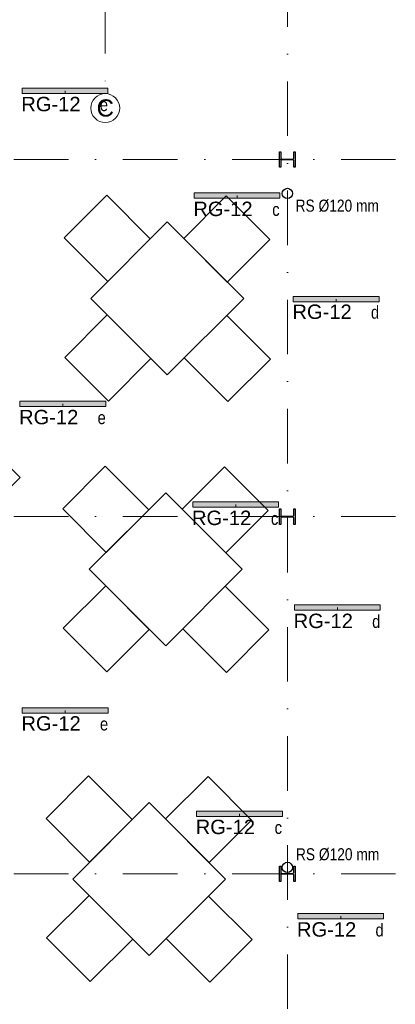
# Model space of a CAD drawing. Header units: metres. Extents: x -29 to 15534, y -4326 to 1447.
# Tile 12 of 48: x 11962 to 12399, y -3397 to -2250. Entities that reach past the tile are written whole.
import ezdxf

# ---------------------------------------------------------------- set-up
doc = ezdxf.new("R2010")
doc.units = ezdxf.units.M
doc.header["$MEASUREMENT"] = 0
doc.linetypes.add('DASHDOT', pattern=[25.4, 12.7, -6.35, 0, -6.35])
doc.layers.get('0').update_dxf_attribs({"color": 8})
for name, color, linetype, lineweight in [('#elektryczne', 7, 'Continuous', 20), ('_K_stal', 8, 'Continuous', 25), ('A_OPISY', 8, 'Continuous', 18), ('A_OSIE', 8, 'Continuous', 13), ('A_RS', 8, 'Continuous', 25), ('EB_obwody', 8, 'Continuous', 13)]:
    doc.layers.add(name, color=color, linetype=linetype, lineweight=lineweight)
doc.layers.add('_UWAGI', color=8, linetype='Continuous', lineweight=70, plot=False)
doc.layers.add('rexp_Oprawy', color=7, linetype='Continuous')
doc.styles.add('ARIAL', font='arial.ttf')
doc.styles.add('opisy okien', font='txt', dxfattribs={"height": 15})

# ---------------------------------------------------------------- blocks, each defined once
blk = doc.blocks.new('hb')
at = {"layer": '_K_stal'}
for points in [[(1217.9, -29184.2), (1219.3, -29184.2), (1219.3, -29202.2), (1217.9, -29202.2), (1217.9, -29195.1, 0.414214), (1216.4, -29193.6), (1204.2, -29193.6, 0.414214), (1202.7, -29195.1), (1202.7, -29202.2), (1201.3, -29202.2), (1201.3, -29184.2), (1202.7, -29184.2), (1202.7, -29191.2, 0.414214), (1204.2, -29192.7), (1216.4, -29192.7, 0.414214), (1217.9, -29191.2)], [(1217.9, -29600.2), (1219.3, -29600.2), (1219.3, -29618.2), (1217.9, -29618.2), (1217.9, -29611.1, 0.414214), (1216.4, -29609.6), (1204.2, -29609.6, 0.414214), (1202.7, -29611.1), (1202.7, -29618.2), (1201.3, -29618.2), (1201.3, -29600.2), (1202.7, -29600.2), (1202.7, -29607.2, 0.414214), (1204.2, -29608.7), (1216.4, -29608.7, 0.414214), (1217.9, -29607.2)], [(1217.9, -30016.2), (1219.3, -30016.2), (1219.3, -30034.2), (1217.9, -30034.2), (1217.9, -30027.1, 0.414214), (1216.4, -30025.6), (1204.2, -30025.6, 0.414214), (1202.7, -30027.1), (1202.7, -30034.2), (1201.3, -30034.2), (1201.3, -30016.2), (1202.7, -30016.2), (1202.7, -30023.2, 0.414214), (1204.2, -30024.7), (1216.4, -30024.7, 0.414214), (1217.9, -30023.2)]]:
    blk.add_lwpolyline(points, format="xyb", close=True, dxfattribs=at)
blk = doc.blocks.new('podkład')
at = {"color": 8}
for points in [[(12013.5, -2503.9), (12064.3, -2554.7), (12113.8, -2505.2), (12063, -2454.4)], [(12152.7, -2504.6), (12203.5, -2555.4), (12253.1, -2505.9), (12202.2, -2455.1)], [(12044.5, -2574.5), (12133.6, -2663.6), (12222.7, -2574.5), (12133.6, -2485.4)], [(12063.6, -2593.7), (12114.4, -2644.5), (12064.9, -2694), (12014.1, -2643.2)], [(12153.4, -2643.8), (12204.2, -2694.7), (12253.7, -2645.2), (12202.9, -2594.3)], [(11861.6, -2781.6), (11912.4, -2832.5), (11962, -2782.9), (11911.1, -2732.1)], [(12011.7, -2819.4), (12062.5, -2870.3), (12112, -2820.7), (12061.2, -2769.9)], [(12150.9, -2820.1), (12201.7, -2870.9), (12251.3, -2821.4), (12200.4, -2770.6)], [(12042.7, -2890), (12131.8, -2979.1), (12220.9, -2890), (12131.8, -2800.9)], [(12061.8, -2909.2), (12112.6, -2960), (12063.1, -3009.5), (12012.3, -2958.7)], [(12151.6, -2959.3), (12202.4, -3010.2), (12251.9, -2960.7), (12201.1, -2909.8)], [(11992.3, -3180.2), (12043.1, -3231), (12092.7, -3181.5), (12041.8, -3130.7)], [(12131.6, -3180.8), (12182.4, -3231.7), (12231.9, -3182.1), (12181.1, -3131.3)], [(12023.4, -3250.8), (12112.4, -3339.9), (12201.5, -3250.8), (12112.4, -3161.7)], [(12042.5, -3269.9), (12093.3, -3320.8), (12043.8, -3370.3), (11993, -3319.4)], [(12132.2, -3320.1), (12183.1, -3370.9), (12232.6, -3321.4), (12181.8, -3270.6)]]:
    blk.add_lwpolyline(points, close=True, dxfattribs=at)
at = {"layer": 'A_OSIE', "color": 8, "linetype": 'DASHDOT', "ltscale": 5}
for p, q in [((12061.3, -573.6), (12061.3, -2336)), ((12273.5, -3783.4), (12273.5, -2044.7)), ((11573.5, -2412.7), (12973.5, -2412.7)), ((11573.5, -2828.7), (12973.5, -2828.7)), ((11573.5, -3244.7), (12973.5, -3244.7))]:
    blk.add_line(p, q, dxfattribs=at)
at = {"layer": 'A_OSIE', "color": 8, "linetype": 'Continuous', "ltscale": 5}
blk.add_circle((12061.3, -2352.8), 16.8, dxfattribs=at)
at = {"layer": 'A_RS', "color": 8, "lineweight": 25}
for centre in [(12273.5, -2452.2), (12273.5, -3237.2)]:
    blk.add_circle(centre, 6, dxfattribs=at)
at = {"layer": '_UWAGI', "color": 8}
blk.add_blockref('hb', (11063.2, 26780.5), dxfattribs=at)
at = {"layer": 'A_OPISY', "color": 8, "lineweight": 13, "char_height": 14, "width": 272.396, "attachment_point": 5, "line_spacing_factor": 0.8, "style": 'opisy okien'}
for insert in [(12419.3, -2466.7), (12419.7, -3222.2)]:
    blk.add_mtext('\\pxql;{\\fArial Narrow|b0|i0|c238|p34;RS %%C120 mm}', dxfattribs=dict(at, insert=insert))
at = {"layer": 'A_OSIE', "color": 8, "linetype": 'Continuous', "ltscale": 5, "insert": (12061.3, -2352.8), "char_height": 20, "width": 26.848, "attachment_point": 5, "style": 'ARIAL'}
blk.add_mtext('C', dxfattribs=at)
blk = doc.blocks.new('rexp_lib_l_92')
at = {"layer": 'rexp_Oprawy', "linetype": 'Continuous', "lineweight": 18, "true_color": 0x007f00}
blk.add_hatch(color=96, dxfattribs=at).paths.add_polyline_path([(-3.1, -50), (3.1, -50), (3.1, 50), (-3.1, 50)])
at = {"layer": 'rexp_Oprawy', "color": 96, "linetype": 'Continuous', "lineweight": 18, "true_color": 0x007f00}
blk.add_lwpolyline([(-3.1, -50), (3.1, -50), (3.1, 50), (-3.1, 50)], close=True, dxfattribs=at)
at = {"layer": 'rexp_Oprawy', "color": 7, "linetype": 'Continuous', "lineweight": 18}
blk.add_lwpolyline([(-3.1, -50), (3.1, -50), (3.1, 50), (-3.1, 50)], close=True, dxfattribs=at)
blk.add_lwpolyline([(0, 0), (3.1, 0)], dxfattribs=at)

msp = doc.modelspace()

# ---------------------------------------------------------------- block references
at = {"layer": '#elektryczne', "color": 8, "linetype": 'Continuous', "lineweight": 18}
msp.add_blockref('podkład', (0, 0), dxfattribs=at)
at = {"layer": 'rexp_Oprawy', "color": 8, "linetype": 'Continuous', "lineweight": 18, "rotation": 270}
for p in [(12213.3, -2814.7), (12014.4, -2332.7, 377), (12011.8, -2697.3, 377), (12330.4, -2575.4, 377), (12331.8, -2934.7, 377), (12335.7, -3294.1, 377), (12217.7, -3174.7, 377), (12214.9, -2454.8), (12014.6, -3054.6)]:
    msp.add_blockref('rexp_lib_l_92', p, dxfattribs=at)

# ---------------------------------------------------------------- texts
at = {"layer": 'A_OPISY', "color": 0, "lineweight": 13, "char_height": 15, "width": 16.385, "attachment_point": 5, "style": 'opisy okien'}
for s, insert in [('{\\fArial Narrow|b0|i0|c238|p39;e}', (12059.7, -2348.9)), ('{\\fArial Narrow|b0|i0|c238|p39;c}', (12260.2, -2471, -377)), ('{\\fArial Narrow|b0|i0|c238|p39;d}', (12375.7, -2590.7)), ('{\\fArial Narrow|b0|i0|c238|p39;e}', (12057.1, -2713.5)), ('{\\fArial Narrow|b0|i0|c238|p39;c}', (12258.7, -2830.9, -377)), ('{\\fArial Narrow|b0|i0|c238|p39;d}', (12377.1, -2950.9)), ('{\\fArial Narrow|b0|i0|c238|p39;e}', (12059.9, -3070.3, -377)), ('{\\fArial Narrow|b0|i0|c238|p39;c}', (12263, -3190.9)), ('{\\fArial Narrow|b0|i0|c238|p39;d}', (12381, -3310.3))]:
    msp.add_mtext(s, dxfattribs=dict(at, insert=insert))
at = {"layer": 'EB_obwody', "color": 5, "style": 'ARIAL'}
for p in [(11963.4, -2356.5, -1123), (12163.9, -2478.6, -1500), (12279.4, -2598.4, -1123), (11960.8, -2721.1, -1123), (12162.3, -2838.5, -1500), (12280.8, -2958.5, -1123), (11963.6, -3077.9, -1500), (12166.7, -3198.5, -1123), (12284.7, -3317.9, -1123)]:
    msp.add_text('RG-12', height=16.8, rotation=0, dxfattribs=at).set_placement(p)

doc.saveas('drawing.dxf')
